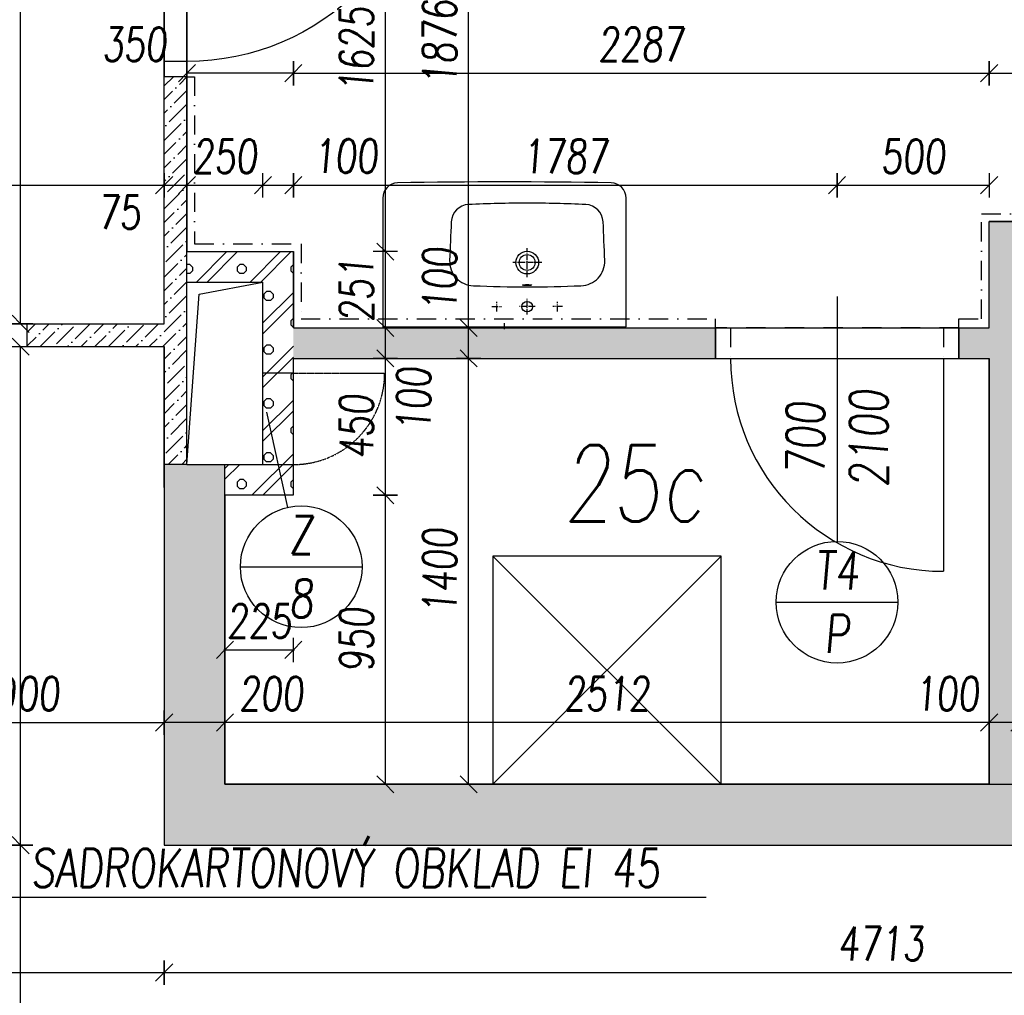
# Model space of a CAD drawing. Header units: millimetres. Extents: x 247761 to 294611, y 172579 to 236863.
# Tile 250 of 256: x 270673 to 273911, y 177548 to 180755. Entities that reach past the tile are written whole.
import ezdxf
from ezdxf.enums import TextEntityAlignment as Align

# ---------------------------------------------------------------- set-up
doc = ezdxf.new("R2010")
doc.units = ezdxf.units.MM
for name, pattern in [('AM_DIN_G_W050', [13.75, 9.75, -1.5, 1, -1.5]), ('ČERCHOVANÁ', [25.4, 12.7, -6.35, 0, -6.35]), ('ČÁRKOVANÁ01-01', [2, 1, -1])]:
    doc.linetypes.add(name, pattern=pattern)
doc.layers.add('DVERE', color=7, linetype='Continuous', true_color=0xf00000)
for name, color, linetype in [('KOTY', 7, 'Continuous'), ('KOTY 50', 7, 'Continuous'), ('KOTY-DVERE', 8, 'Continuous'), ('NOVA', 240, 'Continuous'), ('NOVÁ INTERIERY', 240, 'Continuous'), ('NOVÁ TENKÁ', 240, 'Continuous'), ('NOVÁ TLUSTÁ', 240, 'Continuous'), ('OBKLAD', 240, 'ČERCHOVANÁ'), ('POPIS2', 2, 'Continuous'), ('TENKA', 4, 'Continuous'), ('ZARIZOVAKY', 8, 'Continuous'), ('ŠRAFA', 253, 'Continuous')]:
    doc.layers.add(name, color=color, linetype=linetype)
doc.layers.add('PLOCHY_MISTNOSTI', color=180, linetype='Continuous', plot=False)
doc.styles.add('CS-ROMANS', font='romans.shx', dxfattribs={"width": 0.75, "oblique": 5})
doc.dimstyles.new('A_KÓTA_50', dxfattribs={"dimtxt": 110, "dimasz": 2, "dimexe": 100, "dimexo": 1500, "dimgap": 40, "dimtad": 1, "dimrnd": 1, "dimdsep": 46, "dimtxsty": 'CS-ROMANS', "dimblk": 'KOT_CARA20', "dimcen": 45, "dimse1": 1, "dimse2": 1, "dimclrd": 256, "dimclre": 256, "dimclrt": 256, "dimadec": 0, "dimazin": 0, "dimtfac": 1, "dimtix": 1, "dimtmove": 2, "dimatfit": 3, "dimldrblk": 'OBLIQUE', "dimfxl": 0, "dimtolj": 1, "dimarcsym": 0})

# ---------------------------------------------------------------- blocks, each defined once
blk = doc.blocks.new('232580d')
at = {"color": 4, "linetype": 'AM_DIN_G_W050', "ltscale": 2}
for p, q in [((0, 4.3), (0, -16.5)), ((-175, -54.2), (-175, -85.8)), ((-75, -43.7), (-75, -96.3)), ((25, -54.2), (25, -85.8)), ((-190.8, -70), (-159.2, -70)), ((-101.3, -70), (-48.6, -70)), ((40.8, -70), (9.2, -70)), ((-75, -167.3), (-75, -262.7)), ((-122.7, -215), (-27.3, -215))]:
    blk.add_line(p, q, dxfattribs=at)
blk.add_line((400, -3.2), (-400, -3.2))
blk.add_lwpolyline([(400, -3.2), (396, 0), (-396, 0), (-400, -3.2), (-400, -426.9, 0.409065), (-350.9, -476.9, 0.008803), (351.1, -476.9, 0.407938), (400, -426.9)], format="xyb", close=True)
for centre, radius in [((-75, -70), 17.5), ((-75, -215), 37.5), ((-75, -215), 26)]:
    blk.add_circle(centre, radius)
for centre, radius, start, end in [((-250, -218.9), 80, 91.2976, 182.0452), ((-82.1, -3801.4), 3666.4, 89.8884, 92.6532), ((-67.9, -3801.4), 3666.4, 87.3468, 90.1116), ((100.1, -218.9), 80, 357.9548, 88.7024), ((30178.6, 980.5), 30532.3, 182.25679, 182.49601), ((-30328.6, 980.5), 30532.3, 357.50399, 357.74321), ((-264.8, -345.9), 60, 183.112, 267.0658), ((114.8, -345.9), 60, 272.9342, 356.888), ((-92.5, 3211.6), 3621.6, 267.2245, 270.2742), ((-57.5, 3211.6), 3621.6, 269.7258, 272.7755)]:
    blk.add_arc(centre, radius, start, end)
blk.add_ellipse((-75, -141.1), major_axis=(-15, 0), ratio=0.099268)
blk = doc.blocks.new('KOT_CARA20')
for p, q in [((0, 20), (0, -20)), ((0, 0), (-14.1, -14.1)), ((0, 0), (14.1, 14.1))]:
    blk.add_line(p, q)
blk = doc.blocks.new('*D94')
at = {"layer": 'Defpoints', "color": 0, "ltscale": 5, "transparency": 16777216}
for p in [(271148, 179217.8), (269348, 179162), (271148, 177623)]:
    blk.add_point(p, dxfattribs=at)
at = {"layer": 'KOTY 50', "lineweight": -2, "ltscale": 5, "transparency": 16777216}
blk.add_line((269350, 177623), (271146, 177623), dxfattribs=at)
at = {"layer": 'KOTY 50', "lineweight": -2, "ltscale": 5, "transparency": 16777216, "xscale": 2, "yscale": 2, "zscale": 2, "rotation": 180}
blk.add_blockref('KOT_CARA20', (269348, 177623), dxfattribs=at)
at = {"layer": 'KOTY 50', "lineweight": -2, "ltscale": 5, "transparency": 16777216, "xscale": 2, "yscale": 2, "zscale": 2}
blk.add_blockref('KOT_CARA20', (271148, 177623), dxfattribs=at)
at = {"layer": 'KOTY 50', "ltscale": 5, "transparency": 16777216, "insert": (270248, 177718), "char_height": 110, "attachment_point": 5, "style": 'CS-ROMANS'}
blk.add_mtext('\\A1;1800', dxfattribs=at)
blk = doc.blocks.new('_OBLIQUE')
at = {"color": 0, "linetype": 'ByBlock', "ltscale": 15}
blk.add_line((-0.5, -0.5), (0.5, 0.5), dxfattribs=at)
blk = doc.blocks.new('*D95')
at = {"layer": 'Defpoints', "color": 0, "ltscale": 5, "transparency": 16777216}
for p in [(271148, 179217.8), (275860.5, 178650.5), (275860.5, 177623)]:
    blk.add_point(p, dxfattribs=at)
at = {"layer": 'KOTY 50', "lineweight": -2, "ltscale": 5, "transparency": 16777216}
blk.add_line((271150, 177623), (275858.5, 177623), dxfattribs=at)
at = {"layer": 'KOTY 50', "lineweight": -2, "ltscale": 5, "transparency": 16777216, "xscale": 2, "yscale": 2, "zscale": 2, "rotation": 180}
blk.add_blockref('KOT_CARA20', (271148, 177623), dxfattribs=at)
at = {"layer": 'KOTY 50', "lineweight": -2, "ltscale": 5, "transparency": 16777216, "xscale": 2, "yscale": 2, "zscale": 2}
blk.add_blockref('KOT_CARA20', (275860.5, 177623), dxfattribs=at)
at = {"layer": 'KOTY 50', "ltscale": 5, "transparency": 16777216, "insert": (273504.3, 177718), "char_height": 110, "attachment_point": 5, "style": 'CS-ROMANS'}
blk.add_mtext('\\A1;4713', dxfattribs=at)
blk = doc.blocks.new('*D107')
at = {"layer": 'Defpoints', "color": 0, "ltscale": 5, "transparency": 16777216}
for p in [(271148, 179217.8), (270248, 179125.1), (271148, 178444.6)]:
    blk.add_point(p, dxfattribs=at)
at = {"layer": 'KOTY 50', "lineweight": -2, "ltscale": 5, "transparency": 16777216}
blk.add_line((270250, 178444.6), (271146, 178444.6), dxfattribs=at)
at = {"layer": 'KOTY 50', "lineweight": -2, "ltscale": 5, "transparency": 16777216, "xscale": 2, "yscale": 2, "zscale": 2, "rotation": 180}
blk.add_blockref('KOT_CARA20', (270248, 178444.6), dxfattribs=at)
at = {"layer": 'KOTY 50', "lineweight": -2, "ltscale": 5, "transparency": 16777216, "xscale": 2, "yscale": 2, "zscale": 2}
blk.add_blockref('KOT_CARA20', (271148, 178444.6), dxfattribs=at)
at = {"layer": 'KOTY 50', "ltscale": 5, "transparency": 16777216, "insert": (270698, 178539.6), "char_height": 110, "attachment_point": 5, "style": 'CS-ROMANS'}
blk.add_mtext('\\A1;900', dxfattribs=at)
blk = doc.blocks.new('*D112')
at = {"layer": 'Defpoints', "color": 0, "ltscale": 5, "transparency": 16777216}
for p in [(271148, 180211), (254873, 180139.1), (271148, 180085.5)]:
    blk.add_point(p, dxfattribs=at)
at = {"layer": 'KOTY 50', "lineweight": -2, "ltscale": 5, "transparency": 16777216}
blk.add_line((254875, 180211), (271146, 180211), dxfattribs=at)
at = {"layer": 'KOTY 50', "lineweight": -2, "ltscale": 5, "transparency": 16777216, "xscale": 2, "yscale": 2, "zscale": 2, "rotation": 180}
blk.add_blockref('KOT_CARA20', (254873, 180211), dxfattribs=at)
at = {"layer": 'KOTY 50', "lineweight": -2, "ltscale": 5, "transparency": 16777216, "xscale": 2, "yscale": 2, "zscale": 2}
blk.add_blockref('KOT_CARA20', (271148, 180211), dxfattribs=at)
at = {"layer": 'KOTY 50', "ltscale": 5, "transparency": 16777216, "insert": (263010.5, 180306), "char_height": 110, "attachment_point": 5, "style": 'CS-ROMANS'}
blk.add_mtext('\\A1;16275', dxfattribs=at)
blk = doc.blocks.new('*D113')
at = {"layer": 'Defpoints', "color": 0, "ltscale": 5, "transparency": 16777216}
for p in [(271223, 180211), (271148, 180085.5), (271223, 180094.5)]:
    blk.add_point(p, dxfattribs=at)
at = {"layer": 'KOTY 50', "lineweight": -2, "ltscale": 5, "transparency": 16777216}
for p, q in [((271146, 180211), (271144, 180211)), ((271148, 180211), (271223, 180211)), ((271225, 180211), (271227, 180211))]:
    blk.add_line(p, q, dxfattribs=at)
at = {"layer": 'KOTY 50', "lineweight": -2, "ltscale": 5, "transparency": 16777216, "xscale": 2, "yscale": 2, "zscale": 2}
blk.add_blockref('KOT_CARA20', (271148, 180211), dxfattribs=at)
at = {"layer": 'KOTY 50', "lineweight": -2, "ltscale": 5, "transparency": 16777216, "xscale": 2, "yscale": 2, "zscale": 2, "rotation": 180}
blk.add_blockref('KOT_CARA20', (271223, 180211), dxfattribs=at)
at = {"layer": 'KOTY 50', "ltscale": 5, "transparency": 16777216, "insert": (271000.4, 180122.5), "char_height": 110, "attachment_point": 5, "style": 'CS-ROMANS'}
blk.add_mtext('\\A1;75', dxfattribs=at)
blk = doc.blocks.new('*D409')
at = {"layer": 'Defpoints', "color": 0, "ltscale": 5, "transparency": 16777216}
for p in [(270676.2, 178041.8), (271148, 178041.8), (270492.4, 175055.3)]:
    blk.add_point(p, dxfattribs=at)
at = {"layer": 'KOTY 50', "lineweight": -2, "ltscale": 5, "transparency": 16777216}
blk.add_line((270676.2, 175057.3), (270676.2, 178039.8), dxfattribs=at)
at = {"layer": 'KOTY 50', "lineweight": -2, "ltscale": 5, "transparency": 16777216, "xscale": 2, "yscale": 2, "zscale": 2}
for p, rotation in [((270676.2, 178041.8), 90), ((270676.2, 175055.3), 270)]:
    blk.add_blockref('KOT_CARA20', p, dxfattribs=dict(at, rotation=rotation))
at = {"layer": 'KOTY 50', "ltscale": 5, "transparency": 16777216, "insert": (270581.2, 176548.5), "char_height": 110, "attachment_point": 5, "rotation": 90, "style": 'CS-ROMANS'}
blk.add_mtext('\\A1;2987', dxfattribs=at)
blk = doc.blocks.new('*D410')
at = {"layer": 'Defpoints', "color": 0, "ltscale": 5, "transparency": 16777216}
for p in [(270676.2, 179680.3), (270998, 179680.3), (271148, 178041.8)]:
    blk.add_point(p, dxfattribs=at)
at = {"layer": 'KOTY 50', "lineweight": -2, "ltscale": 5, "transparency": 16777216}
blk.add_line((270676.2, 178043.8), (270676.2, 179678.3), dxfattribs=at)
at = {"layer": 'KOTY 50', "lineweight": -2, "ltscale": 5, "transparency": 16777216, "xscale": 2, "yscale": 2, "zscale": 2}
for p, rotation in [((270676.2, 179680.3), 90), ((270676.2, 178041.8), 270)]:
    blk.add_blockref('KOT_CARA20', p, dxfattribs=dict(at, rotation=rotation))
at = {"layer": 'KOTY 50', "ltscale": 5, "transparency": 16777216, "insert": (270581.2, 178861), "char_height": 110, "attachment_point": 5, "rotation": 90, "style": 'CS-ROMANS'}
blk.add_mtext('\\A1;1638', dxfattribs=at)
blk = doc.blocks.new('*D411')
at = {"layer": 'Defpoints', "color": 0, "ltscale": 5, "transparency": 16777216}
for p in [(270676.2, 181017.8), (271293.9, 181017.8), (270797.1, 179755.3)]:
    blk.add_point(p, dxfattribs=at)
at = {"layer": 'KOTY 50', "lineweight": -2, "ltscale": 5, "transparency": 16777216}
blk.add_line((270676.2, 179757.3), (270676.2, 181015.8), dxfattribs=at)
at = {"layer": 'KOTY 50', "lineweight": -2, "ltscale": 5, "transparency": 16777216, "xscale": 2, "yscale": 2, "zscale": 2}
for p, rotation in [((270676.2, 181017.8), 90), ((270676.2, 179755.3), 270)]:
    blk.add_blockref('KOT_CARA20', p, dxfattribs=dict(at, rotation=rotation))
at = {"layer": 'KOTY 50', "ltscale": 5, "transparency": 16777216, "insert": (270581.2, 180386.5), "char_height": 110, "attachment_point": 5, "rotation": 90, "style": 'CS-ROMANS'}
blk.add_mtext('\\A1;1262', dxfattribs=at)
blk = doc.blocks.new('*D450')
at = {"layer": 'Defpoints', "color": 0, "ltscale": 5, "transparency": 16777216}
for p in [(273860.5, 180579.2), (273860.5, 180091.8), (271573, 179992.8)]:
    blk.add_point(p, dxfattribs=at)
at = {"layer": 'KOTY 50', "lineweight": -2, "ltscale": 5, "transparency": 16777216}
blk.add_line((271575, 180579.2), (273858.5, 180579.2), dxfattribs=at)
at = {"layer": 'KOTY 50', "lineweight": -2, "ltscale": 5, "transparency": 16777216, "xscale": 2, "yscale": 2, "zscale": 2, "rotation": 180}
blk.add_blockref('KOT_CARA20', (271573, 180579.2), dxfattribs=at)
at = {"layer": 'KOTY 50', "lineweight": -2, "ltscale": 5, "transparency": 16777216, "xscale": 2, "yscale": 2, "zscale": 2}
blk.add_blockref('KOT_CARA20', (273860.5, 180579.2), dxfattribs=at)
at = {"layer": 'KOTY 50', "ltscale": 5, "transparency": 16777216, "insert": (272716.8, 180674.2), "char_height": 110, "attachment_point": 5, "style": 'CS-ROMANS'}
blk.add_mtext('\\A1;2287', dxfattribs=at)
blk = doc.blocks.new('*D451')
at = {"layer": 'Defpoints', "color": 0, "ltscale": 5, "transparency": 16777216}
for p in [(271223, 180579.2), (271223, 179992.8), (271573, 179992.8)]:
    blk.add_point(p, dxfattribs=at)
at = {"layer": 'KOTY 50', "lineweight": -2, "ltscale": 5, "transparency": 16777216}
blk.add_line((271571, 180579.2), (271225, 180579.2), dxfattribs=at)
at = {"layer": 'KOTY 50', "lineweight": -2, "ltscale": 5, "transparency": 16777216, "xscale": 2, "yscale": 2, "zscale": 2, "rotation": 180}
blk.add_blockref('KOT_CARA20', (271223, 180579.2), dxfattribs=at)
at = {"layer": 'KOTY 50', "lineweight": -2, "ltscale": 5, "transparency": 16777216, "xscale": 2, "yscale": 2, "zscale": 2}
blk.add_blockref('KOT_CARA20', (271573, 180579.2), dxfattribs=at)
at = {"layer": 'KOTY 50', "ltscale": 5, "transparency": 16777216, "insert": (271050.1, 180674.2), "char_height": 110, "attachment_point": 5, "style": 'CS-ROMANS'}
blk.add_mtext('\\A1;350', dxfattribs=at)
blk = doc.blocks.new('*D452')
at = {"layer": 'Defpoints', "color": 0, "ltscale": 5, "transparency": 16777216}
for p in [(271473, 180211), (271223, 180023.8), (271473, 179892.8)]:
    blk.add_point(p, dxfattribs=at)
at = {"layer": 'KOTY 50', "lineweight": -2, "ltscale": 5, "transparency": 16777216}
for p, q in [((271221, 180211), (271219, 180211)), ((271223, 180211), (271473, 180211)), ((271475, 180211), (271477, 180211))]:
    blk.add_line(p, q, dxfattribs=at)
at = {"layer": 'KOTY 50', "lineweight": -2, "ltscale": 5, "transparency": 16777216, "xscale": 2, "yscale": 2, "zscale": 2}
blk.add_blockref('KOT_CARA20', (271223, 180211), dxfattribs=at)
at = {"layer": 'KOTY 50', "lineweight": -2, "ltscale": 5, "transparency": 16777216, "xscale": 2, "yscale": 2, "zscale": 2, "rotation": 180}
blk.add_blockref('KOT_CARA20', (271473, 180211), dxfattribs=at)
at = {"layer": 'KOTY 50', "ltscale": 5, "transparency": 16777216, "insert": (271348, 180306), "char_height": 110, "attachment_point": 5, "style": 'CS-ROMANS'}
blk.add_mtext('\\A1;250', dxfattribs=at)
blk = doc.blocks.new('*D453')
at = {"layer": 'Defpoints', "color": 0, "ltscale": 5, "transparency": 16777216}
for p in [(271573, 180211), (271573, 179992.8), (271473, 179892.8)]:
    blk.add_point(p, dxfattribs=at)
at = {"layer": 'KOTY 50', "lineweight": -2, "ltscale": 5, "transparency": 16777216}
blk.add_line((271475, 180211), (271571, 180211), dxfattribs=at)
at = {"layer": 'KOTY 50', "lineweight": -2, "ltscale": 5, "transparency": 16777216, "xscale": 2, "yscale": 2, "zscale": 2, "rotation": 180}
blk.add_blockref('KOT_CARA20', (271473, 180211), dxfattribs=at)
at = {"layer": 'KOTY 50', "lineweight": -2, "ltscale": 5, "transparency": 16777216, "xscale": 2, "yscale": 2, "zscale": 2}
blk.add_blockref('KOT_CARA20', (271573, 180211), dxfattribs=at)
at = {"layer": 'KOTY 50', "ltscale": 5, "transparency": 16777216, "insert": (271744.5, 180306.9), "char_height": 110, "attachment_point": 5, "style": 'CS-ROMANS'}
blk.add_mtext('\\A1;100', dxfattribs=at)
blk = doc.blocks.new('*D501')
at = {"layer": 'Defpoints', "color": 0, "ltscale": 5, "transparency": 16777216}
for p in [(276060.5, 180579.2), (276060.5, 180121.8), (273860.5, 180091.8)]:
    blk.add_point(p, dxfattribs=at)
at = {"layer": 'KOTY 50', "lineweight": -2, "ltscale": 5, "transparency": 16777216}
blk.add_line((273862.5, 180579.2), (276058.5, 180579.2), dxfattribs=at)
at = {"layer": 'KOTY 50', "lineweight": -2, "ltscale": 5, "transparency": 16777216, "xscale": 2, "yscale": 2, "zscale": 2, "rotation": 180}
blk.add_blockref('KOT_CARA20', (273860.5, 180579.2), dxfattribs=at)
at = {"layer": 'KOTY 50', "lineweight": -2, "ltscale": 5, "transparency": 16777216, "xscale": 2, "yscale": 2, "zscale": 2}
blk.add_blockref('KOT_CARA20', (276060.5, 180579.2), dxfattribs=at)
at = {"layer": 'KOTY 50', "ltscale": 5, "transparency": 16777216, "insert": (275167.3, 180674.2), "char_height": 110, "attachment_point": 5, "style": 'CS-ROMANS'}
blk.add_mtext('\\A1;2200', dxfattribs=at)
blk = doc.blocks.new('*D504')
at = {"layer": 'Defpoints', "color": 0, "ltscale": 5, "transparency": 16777216}
for p in [(273360.5, 180211), (271573, 179992.8), (273360.5, 179844.9)]:
    blk.add_point(p, dxfattribs=at)
at = {"layer": 'KOTY 50', "lineweight": -2, "ltscale": 5, "transparency": 16777216}
blk.add_line((271575, 180211), (273358.5, 180211), dxfattribs=at)
at = {"layer": 'KOTY 50', "lineweight": -2, "ltscale": 5, "transparency": 16777216, "xscale": 2, "yscale": 2, "zscale": 2, "rotation": 180}
blk.add_blockref('KOT_CARA20', (271573, 180211), dxfattribs=at)
at = {"layer": 'KOTY 50', "lineweight": -2, "ltscale": 5, "transparency": 16777216, "xscale": 2, "yscale": 2, "zscale": 2}
blk.add_blockref('KOT_CARA20', (273360.5, 180211), dxfattribs=at)
at = {"layer": 'KOTY 50', "ltscale": 5, "transparency": 16777216, "insert": (272466.8, 180306), "char_height": 110, "attachment_point": 5, "style": 'CS-ROMANS'}
blk.add_mtext('\\A1;1787', dxfattribs=at)
blk = doc.blocks.new('*D505')
at = {"layer": 'Defpoints', "color": 0, "ltscale": 5, "transparency": 16777216}
for p in [(273860.5, 180211), (273860.5, 180091.8), (273360.5, 179844.9)]:
    blk.add_point(p, dxfattribs=at)
at = {"layer": 'KOTY 50', "lineweight": -2, "ltscale": 5, "transparency": 16777216}
blk.add_line((273362.5, 180211), (273858.5, 180211), dxfattribs=at)
at = {"layer": 'KOTY 50', "lineweight": -2, "ltscale": 5, "transparency": 16777216, "xscale": 2, "yscale": 2, "zscale": 2, "rotation": 180}
blk.add_blockref('KOT_CARA20', (273360.5, 180211), dxfattribs=at)
at = {"layer": 'KOTY 50', "lineweight": -2, "ltscale": 5, "transparency": 16777216, "xscale": 2, "yscale": 2, "zscale": 2}
blk.add_blockref('KOT_CARA20', (273860.5, 180211), dxfattribs=at)
at = {"layer": 'KOTY 50', "ltscale": 5, "transparency": 16777216, "insert": (273610.5, 180306), "char_height": 110, "attachment_point": 5, "style": 'CS-ROMANS'}
blk.add_mtext('\\A1;500', dxfattribs=at)
blk = doc.blocks.new('*D506')
at = {"layer": 'Defpoints', "color": 0, "ltscale": 5, "transparency": 16777216}
for p in [(273860.5, 178444.6), (273860.5, 178263.3), (273960.5, 178263.3)]:
    blk.add_point(p, dxfattribs=at)
at = {"layer": 'KOTY 50', "lineweight": -2, "ltscale": 5, "transparency": 16777216}
blk.add_line((273958.5, 178444.6), (273862.5, 178444.6), dxfattribs=at)
at = {"layer": 'KOTY 50', "lineweight": -2, "ltscale": 5, "transparency": 16777216, "xscale": 2, "yscale": 2, "zscale": 2, "rotation": 180}
blk.add_blockref('KOT_CARA20', (273860.5, 178444.6), dxfattribs=at)
at = {"layer": 'KOTY 50', "lineweight": -2, "ltscale": 5, "transparency": 16777216, "xscale": 2, "yscale": 2, "zscale": 2}
blk.add_blockref('KOT_CARA20', (273960.5, 178444.6), dxfattribs=at)
at = {"layer": 'KOTY 50', "ltscale": 5, "transparency": 16777216, "insert": (273721.5, 178539.6), "char_height": 110, "attachment_point": 5, "style": 'CS-ROMANS'}
blk.add_mtext('\\A1;100', dxfattribs=at)
blk = doc.blocks.new('*D507')
at = {"layer": 'Defpoints', "color": 0, "ltscale": 5, "transparency": 16777216}
for p in [(271348, 178444.6), (271348, 178330.6), (273860.5, 178330.6)]:
    blk.add_point(p, dxfattribs=at)
at = {"layer": 'KOTY 50', "lineweight": -2, "ltscale": 5, "transparency": 16777216}
blk.add_line((273858.5, 178444.6), (271350, 178444.6), dxfattribs=at)
at = {"layer": 'KOTY 50', "lineweight": -2, "ltscale": 5, "transparency": 16777216, "xscale": 2, "yscale": 2, "zscale": 2, "rotation": 180}
blk.add_blockref('KOT_CARA20', (271348, 178444.6), dxfattribs=at)
at = {"layer": 'KOTY 50', "lineweight": -2, "ltscale": 5, "transparency": 16777216, "xscale": 2, "yscale": 2, "zscale": 2}
blk.add_blockref('KOT_CARA20', (273860.5, 178444.6), dxfattribs=at)
at = {"layer": 'KOTY 50', "ltscale": 5, "transparency": 16777216, "insert": (272604.3, 178539.6), "char_height": 110, "attachment_point": 5, "style": 'CS-ROMANS'}
blk.add_mtext('\\A1;2512', dxfattribs=at)
blk = doc.blocks.new('*D508')
at = {"layer": 'Defpoints', "color": 0, "ltscale": 5, "transparency": 16777216}
for p in [(271148, 178444.6), (271148, 178312.2), (271348, 178312.2)]:
    blk.add_point(p, dxfattribs=at)
at = {"layer": 'KOTY 50', "lineweight": -2, "ltscale": 5, "transparency": 16777216}
blk.add_line((271346, 178444.6), (271150, 178444.6), dxfattribs=at)
at = {"layer": 'KOTY 50', "lineweight": -2, "ltscale": 5, "transparency": 16777216, "xscale": 2, "yscale": 2, "zscale": 2, "rotation": 180}
blk.add_blockref('KOT_CARA20', (271148, 178444.6), dxfattribs=at)
at = {"layer": 'KOTY 50', "lineweight": -2, "ltscale": 5, "transparency": 16777216, "xscale": 2, "yscale": 2, "zscale": 2}
blk.add_blockref('KOT_CARA20', (271348, 178444.6), dxfattribs=at)
at = {"layer": 'KOTY 50', "ltscale": 5, "transparency": 16777216, "insert": (271500, 178539.6), "char_height": 110, "attachment_point": 5, "style": 'CS-ROMANS'}
blk.add_mtext('\\A1;200', dxfattribs=at)
blk = doc.blocks.new('*D509')
at = {"layer": 'Defpoints', "color": 0, "ltscale": 5, "transparency": 16777216}
for p in [(272149, 179641.8), (273672, 179641.8), (273672, 178241.8)]:
    blk.add_point(p, dxfattribs=at)
at = {"layer": 'KOTY 50', "lineweight": -2, "ltscale": 5, "transparency": 16777216}
blk.add_line((272149, 178243.8), (272149, 179639.8), dxfattribs=at)
at = {"layer": 'KOTY 50', "lineweight": -2, "ltscale": 5, "transparency": 16777216, "xscale": 2, "yscale": 2, "zscale": 2}
for p, rotation in [((272149, 179641.8), 90), ((272149, 178241.8), 270)]:
    blk.add_blockref('KOT_CARA20', p, dxfattribs=dict(at, rotation=rotation))
at = {"layer": 'KOTY 50', "ltscale": 5, "transparency": 16777216, "insert": (272054, 178941.8), "char_height": 110, "attachment_point": 5, "rotation": 90, "style": 'CS-ROMANS'}
blk.add_mtext('\\A1;1400', dxfattribs=at)
blk = doc.blocks.new('*D510')
at = {"layer": 'Defpoints', "color": 0, "ltscale": 5, "transparency": 16777216}
for p in [(272149, 179741.8), (272202.8, 179741.8), (273672, 179641.8)]:
    blk.add_point(p, dxfattribs=at)
at = {"layer": 'KOTY 50', "lineweight": -2, "ltscale": 5, "transparency": 16777216}
blk.add_line((272149, 179643.8), (272149, 179739.8), dxfattribs=at)
at = {"layer": 'KOTY 50', "lineweight": -2, "ltscale": 5, "transparency": 16777216, "xscale": 2, "yscale": 2, "zscale": 2}
for p, rotation in [((272149, 179741.8), 90), ((272149, 179641.8), 270)]:
    blk.add_blockref('KOT_CARA20', p, dxfattribs=dict(at, rotation=rotation))
at = {"layer": 'KOTY 50', "ltscale": 5, "transparency": 16777216, "insert": (272054, 179900.1), "char_height": 110, "attachment_point": 5, "rotation": 90, "style": 'CS-ROMANS'}
blk.add_mtext('\\A1;100', dxfattribs=at)
blk = doc.blocks.new('*D511')
at = {"layer": 'Defpoints', "color": 0, "ltscale": 5, "transparency": 16777216}
for p in [(272149, 181617.8), (272285.4, 181617.8), (272202.8, 179741.8)]:
    blk.add_point(p, dxfattribs=at)
at = {"layer": 'KOTY 50', "lineweight": -2, "ltscale": 5, "transparency": 16777216}
blk.add_line((272149, 179743.8), (272149, 181615.8), dxfattribs=at)
at = {"layer": 'KOTY 50', "lineweight": -2, "ltscale": 5, "transparency": 16777216, "xscale": 2, "yscale": 2, "zscale": 2}
for p, rotation in [((272149, 181617.8), 90), ((272149, 179741.8), 270)]:
    blk.add_blockref('KOT_CARA20', p, dxfattribs=dict(at, rotation=rotation))
at = {"layer": 'KOTY 50', "ltscale": 5, "transparency": 16777216, "insert": (272054, 180679.8), "char_height": 110, "attachment_point": 5, "rotation": 90, "style": 'CS-ROMANS'}
blk.add_mtext('\\A1;1876', dxfattribs=at)
blk = doc.blocks.new('*D512')
at = {"layer": 'Defpoints', "color": 0, "ltscale": 5, "transparency": 16777216}
for p in [(271573, 179191.8), (271875.3, 179191.8), (271877.8, 178241.8)]:
    blk.add_point(p, dxfattribs=at)
at = {"layer": 'KOTY 50', "lineweight": -2, "ltscale": 5, "transparency": 16777216}
blk.add_line((271875.3, 178243.8), (271875.3, 179189.8), dxfattribs=at)
at = {"layer": 'KOTY 50', "lineweight": -2, "ltscale": 5, "transparency": 16777216, "xscale": 2, "yscale": 2, "zscale": 2}
for p, rotation in [((271875.3, 179191.8), 90), ((271875.3, 178241.8), 270)]:
    blk.add_blockref('KOT_CARA20', p, dxfattribs=dict(at, rotation=rotation))
at = {"layer": 'KOTY 50', "ltscale": 5, "transparency": 16777216, "insert": (271780.3, 178716.8), "char_height": 110, "attachment_point": 5, "rotation": 90, "style": 'CS-ROMANS'}
blk.add_mtext('\\A1;950', dxfattribs=at)
blk = doc.blocks.new('*D513')
at = {"layer": 'Defpoints', "color": 0, "ltscale": 5, "transparency": 16777216}
for p in [(271837.4, 179641.8), (271875.3, 179641.8), (271573, 179191.8)]:
    blk.add_point(p, dxfattribs=at)
at = {"layer": 'KOTY 50', "lineweight": -2, "ltscale": 5, "transparency": 16777216}
blk.add_line((271875.3, 179193.8), (271875.3, 179639.8), dxfattribs=at)
at = {"layer": 'KOTY 50', "lineweight": -2, "ltscale": 5, "transparency": 16777216, "xscale": 2, "yscale": 2, "zscale": 2}
for p, rotation in [((271875.3, 179641.8), 90), ((271875.3, 179191.8), 270)]:
    blk.add_blockref('KOT_CARA20', p, dxfattribs=dict(at, rotation=rotation))
at = {"layer": 'KOTY 50', "ltscale": 5, "transparency": 16777216, "insert": (271780.3, 179416.8), "char_height": 110, "attachment_point": 5, "rotation": 90, "style": 'CS-ROMANS'}
blk.add_mtext('\\A1;450', dxfattribs=at)
blk = doc.blocks.new('*D514')
at = {"layer": 'Defpoints', "color": 0, "ltscale": 5, "transparency": 16777216}
for p in [(271875.3, 179741.8), (271946.1, 179741.8), (271837.4, 179641.8)]:
    blk.add_point(p, dxfattribs=at)
at = {"layer": 'KOTY 50', "lineweight": -2, "ltscale": 5, "transparency": 16777216}
blk.add_line((271875.3, 179643.8), (271875.3, 179739.8), dxfattribs=at)
at = {"layer": 'KOTY 50', "lineweight": -2, "ltscale": 5, "transparency": 16777216, "xscale": 2, "yscale": 2, "zscale": 2}
for p, rotation in [((271875.3, 179741.8), 90), ((271875.3, 179641.8), 270)]:
    blk.add_blockref('KOT_CARA20', p, dxfattribs=dict(at, rotation=rotation))
at = {"layer": 'KOTY 50', "ltscale": 5, "transparency": 16777216, "insert": (271968.3, 179506.2), "char_height": 110, "attachment_point": 5, "rotation": 90, "style": 'CS-ROMANS'}
blk.add_mtext('\\A1;100', dxfattribs=at)
blk = doc.blocks.new('*D515')
at = {"layer": 'Defpoints', "color": 0, "ltscale": 5, "transparency": 16777216}
for p in [(271562.8, 179992.8), (271875.3, 179992.8), (271946.1, 179741.8)]:
    blk.add_point(p, dxfattribs=at)
at = {"layer": 'KOTY 50', "lineweight": -2, "ltscale": 5, "transparency": 16777216}
for p, q in [((271875.3, 179994.8), (271875.3, 179996.8)), ((271875.3, 179741.8), (271875.3, 179992.8)), ((271875.3, 179739.8), (271875.3, 179737.8))]:
    blk.add_line(p, q, dxfattribs=at)
at = {"layer": 'KOTY 50', "lineweight": -2, "ltscale": 5, "transparency": 16777216, "xscale": 2, "yscale": 2, "zscale": 2}
for p, rotation in [((271875.3, 179992.8), 270), ((271875.3, 179741.8), 90)]:
    blk.add_blockref('KOT_CARA20', p, dxfattribs=dict(at, rotation=rotation))
at = {"layer": 'KOTY 50', "ltscale": 5, "transparency": 16777216, "insert": (271780.3, 179867.3), "char_height": 110, "attachment_point": 5, "rotation": 90, "style": 'CS-ROMANS'}
blk.add_mtext('\\A1;251', dxfattribs=at)
blk = doc.blocks.new('*D516')
at = {"layer": 'Defpoints', "color": 0, "ltscale": 5, "transparency": 16777216}
for p in [(271875.3, 181617.8), (271936.9, 181617.8), (271562.8, 179992.8)]:
    blk.add_point(p, dxfattribs=at)
at = {"layer": 'KOTY 50', "lineweight": -2, "ltscale": 5, "transparency": 16777216}
blk.add_line((271875.3, 179994.8), (271875.3, 181615.8), dxfattribs=at)
at = {"layer": 'KOTY 50', "lineweight": -2, "ltscale": 5, "transparency": 16777216, "xscale": 2, "yscale": 2, "zscale": 2}
for p, rotation in [((271875.3, 181617.8), 90), ((271875.3, 179992.8), 270)]:
    blk.add_blockref('KOT_CARA20', p, dxfattribs=dict(at, rotation=rotation))
at = {"layer": 'KOTY 50', "ltscale": 5, "transparency": 16777216, "insert": (271780.3, 180656.6), "char_height": 110, "attachment_point": 5, "rotation": 90, "style": 'CS-ROMANS'}
blk.add_mtext('\\A1;1625', dxfattribs=at)
blk = doc.blocks.new('*D517')
at = {"layer": 'Defpoints', "color": 0, "ltscale": 5, "transparency": 16777216}
for p in [(271348, 179168.2), (271573, 179192.8), (271573, 178683.5)]:
    blk.add_point(p, dxfattribs=at)
at = {"layer": 'KOTY 50', "lineweight": -2, "ltscale": 5, "transparency": 16777216}
for p, q in [((271346, 178683.5), (271344, 178683.5)), ((271348, 178683.5), (271573, 178683.5)), ((271575, 178683.5), (271577, 178683.5))]:
    blk.add_line(p, q, dxfattribs=at)
at = {"layer": 'KOTY 50', "lineweight": -2, "ltscale": 5, "transparency": 16777216, "xscale": 2, "yscale": 2, "zscale": 2}
blk.add_blockref('KOT_CARA20', (271348, 178683.5), dxfattribs=at)
at = {"layer": 'KOTY 50', "lineweight": -2, "ltscale": 5, "transparency": 16777216, "xscale": 2, "yscale": 2, "zscale": 2, "rotation": 180}
blk.add_blockref('KOT_CARA20', (271573, 178683.5), dxfattribs=at)
at = {"layer": 'KOTY 50', "ltscale": 5, "transparency": 16777216, "insert": (271460.5, 178778.5), "char_height": 110, "attachment_point": 5, "style": 'CS-ROMANS'}
blk.add_mtext('\\A1;225', dxfattribs=at)

msp = doc.modelspace()

# ---------------------------------------------------------------- hatches: boundary and pattern name
at = {"layer": 'ŠRAFA', "ltscale": 5}
h = msp.add_hatch(dxfattribs=at)
h.set_pattern_fill('ANSI36', color=256, scale=10)
h.paths.add_polyline_path([(270698.017, 179755.259), (270698.017, 179680.259), (271148.017, 179680.259), (271148.017, 179292.759), (271223.017, 179292.759), (271223.017, 180567.759), (271148.017, 180567.759), (271148.017, 179755.259)])
at = {"layer": 'ŠRAFA', "ltscale": 300}
h = msp.add_hatch(dxfattribs=at)
h.set_pattern_fill('ZDIVO-LEHCENE', color=256, scale=25)
h.set_pattern_definition([(45, (222504.88, 42221.77), (-88.38835, 88.38835), []), (45, (222540.23, 42221.77), (-88.38835, 88.38835), []), (0, (222652.9, 42254.895), (88.38835, 88.38835), [12.5, -164.2767]), (45, (222665.4, 42254.9), (-88.38835, 88.38835), [12.5, -112.5]), (90, (222674.24, 42263.73), (-88.38835, 88.38835), [12.5, -164.2767]), (135, (222674.24, 42276.23), (-88.38835, -88.38835), [12.5, -112.5]), (0, (222652.9, 42285.07), (88.38835, 88.38835), [12.5, -164.2767]), (45, (222644.07, 42276.23), (-88.38835, 88.38835), [12.5, -112.5]), (90, (222644.065, 42263.73), (-88.38835, 88.38835), [12.5, -164.2767]), (135, (222652.9, 42254.9), (-88.38835, -88.38835), [12.5, -112.5])])
h.paths.add_polyline_path([(275810.517, 180091.759), (275810.517, 179991.759), (276060.517, 179991.759), (276060.517, 180091.759)], flags=17)
h.paths.add_polyline_path([(273760.517, 179741.759), (273760.517, 179641.759), (273860.517, 179641.759), (273860.517, 178241.759), (272948.017, 178241.759), (272948.017, 178241.759), (272848.017, 178241.759), (272848.017, 178241.759), (271348.017, 178241.759), (271348.017, 179292.759), (271148.017, 179292.759), (271148.017, 178041.759), (276229.517, 178041.759), (276229.517, 178241.759), (274960.517, 178241.759), (274960.517, 179991.759), (275010.517, 179991.759), (275010.517, 180091.759), (274848.017, 180091.759), (274848.017, 180091.759), (274810.517, 180091.759), (274810.517, 179991.759), (274860.517, 179991.759), (274860.517, 178241.759), (273960.517, 178241.759), (273960.517, 179991.759), (274010.517, 179991.759), (274010.517, 180091.759), (273860.517, 180091.759), (273860.517, 179741.759)])
h.paths.add_polyline_path([(272960.517, 179641.759), (272960.517, 179741.759), (271573.233, 179741.759), (271573.233, 179641.759)])
h = msp.add_hatch(dxfattribs=at)
h.set_pattern_fill('ZDIVO-LEHCENE', color=256, scale=25, angle=180)
h.set_pattern_definition([(225, (320877.53, 316808.67), (88.38835, -88.38835), []), (225, (320842.18, 316808.67), (88.38835, -88.38835), []), (180, (320729.51, 316775.55), (-88.38835, -88.38835), [12.5, -164.2767]), (225, (320717, 316775.55), (88.38835, -88.38835), [12.5, -112.5]), (270, (320708.17, 316766.71), (88.38835, -88.38835), [12.5, -164.2767]), (315, (320708.17, 316754.21), (88.38835, 88.38835), [12.5, -112.5]), (180, (320729.51, 316745.375), (-88.38835, -88.38835), [12.5, -164.2767]), (225, (320738.34, 316754.21), (88.38835, -88.38835), [12.5, -112.5]), (270, (320738.345, 316766.71), (88.38835, -88.38835), [12.5, -164.2767]), (315, (320729.5, 316775.55), (88.38835, 88.38835), [12.5, -112.5])])
h.paths.add_polyline_path([(271573.017, 179992.759), (271223.017, 179992.759), (271223.017, 179892.759), (271473.017, 179892.759), (271473.017, 179292.759), (271348.017, 179292.759), (271348.017, 179192.759), (271573.017, 179192.759)])

# ---------------------------------------------------------------- linework, layer by layer
at = {"layer": 'DVERE'}
msp.add_lwpolyline([(270698.017, 179680.259), (270698.017, 179755.259)], dxfattribs=at)
at = {"layer": 'KOTY'}
msp.add_line((272930.607, 177869.557), (270445.217, 177869.557), dxfattribs=at)
at = {"layer": 'KOTY-DVERE'}
for p, q in [((273360.517, 179844.889), (273360.517, 179040.289)), ((271398.622, 178956.766), (271798.622, 178956.766)), ((273160.517, 178840.289), (273560.517, 178840.289))]:
    msp.add_line(p, q, dxfattribs=at)
at = {"layer": 'KOTY-DVERE', "ltscale": 5}
msp.add_line((271555.164, 179151.987), (271485.441, 179465.189), dxfattribs=at)
at = {"layer": 'KOTY-DVERE'}
for centre in [(271598.622, 178956.766), (273360.517, 178840.289)]:
    msp.add_circle(centre, 200, dxfattribs=at)
at = {"layer": 'NOVA'}
for p, q in [((271573.017, 179741.759), (271573.017, 179992.759)), ((271473.017, 179292.759), (271473.017, 179892.759)), ((271573.017, 179192.759), (271573.017, 179641.759))]:
    msp.add_line(p, q, dxfattribs=at)
for points in [[(271223.017, 179292.759), (271223.017, 180567.759)], [(268076.599, 179755.259), (271148.017, 179755.259)], [(269348.017, 179680.259), (271148.017, 179680.259)], [(271148.017, 179217.759), (271148.017, 179680.259)], [(271223.017, 179292.759), (271473.017, 179292.759)]]:
    msp.add_lwpolyline(points, dxfattribs=at)
at = {"layer": 'NOVÁ INTERIERY', "linetype": 'ČÁRKOVANÁ01-01', "ltscale": 0.05}
msp.add_line((271573.017, 179592.759), (271873.017, 179592.759), dxfattribs=at)
msp.add_arc((271573.017, 179592.759), 300, 270, 0, dxfattribs=at)
at = {"layer": 'NOVÁ TENKÁ', "linetype": 'ČERCHOVANÁ', "ltscale": 5}
for p, q in [((273760.517, 179741.759), (272960.517, 179741.759)), ((273010.517, 179741.759), (273010.517, 179641.759)), ((273710.517, 179741.759), (273710.517, 179641.759)), ((272960.517, 179641.759), (273760.517, 179641.759))]:
    msp.add_line(p, q, dxfattribs=at)
at = {"layer": 'NOVÁ TENKÁ', "ltscale": 5}
for p, q in [((273710.517, 179641.759), (273710.517, 178941.759)), ((271223.017, 179292.759), (271148.017, 179292.759)), ((271348.017, 179192.759), (271348.017, 179292.759))]:
    msp.add_line(p, q, dxfattribs=at)
at = {"layer": 'NOVÁ TENKÁ'}
for points in [[(271148.017, 181467.759), (271148.017, 180567.759)], [(271223.017, 180567.759), (271223.017, 181467.759)], [(271223.017, 180617.759), (271148.017, 180617.759)], [(271223.017, 180567.759), (271148.017, 180567.759)]]:
    msp.add_lwpolyline(points, dxfattribs=at)
msp.add_lwpolyline([(271223.017, 181417.759), (272023.017, 181417.759, -0.41421356), (271223.017, 180617.759)], format="xyb", dxfattribs=at)
at = {"layer": 'NOVÁ TENKÁ', "ltscale": 5}
msp.add_arc((273710.517, 179641.759), 700, 180, 270, dxfattribs=at)
at = {"layer": 'NOVÁ TLUSTÁ', "ltscale": 5}
for p, q in [((271148.017, 179755.259), (271148.017, 180567.759)), ((273860.517, 179741.759), (273860.517, 180091.759)), ((274010.517, 180091.759), (273860.517, 180091.759)), ((271223.017, 179992.759), (271573.017, 179992.759)), ((271223.017, 179892.759), (271473.017, 179892.759)), ((271573.017, 179741.759), (272960.517, 179741.759)), ((272960.517, 179641.759), (272960.517, 179741.759)), ((272960.517, 179741.759), (272960.517, 179641.759)), ((273760.517, 179641.759), (273760.517, 179741.759)), ((273760.517, 179741.759), (273860.517, 179741.759)), ((273760.517, 179741.759), (273760.517, 179641.759)), ((271573.017, 179641.759), (272960.517, 179641.759)), ((273760.517, 179641.759), (273860.517, 179641.759)), ((273860.517, 178241.759), (273860.517, 179641.759)), ((271573.017, 179592.759), (271473.017, 179592.759)), ((271473.017, 179292.759), (271573.017, 179292.759)), ((271348.017, 179192.759), (271573.017, 179192.759))]:
    msp.add_line(p, q, dxfattribs=at)
for points in [[(271148.017, 179217.759), (271148.017, 178041.759), (276229.517, 178041.759)], [(271348.017, 179192.759), (271348.017, 178241.759), (274848.017, 178241.759)]]:
    msp.add_lwpolyline(points, dxfattribs=at)
at = {"layer": 'OBKLAD', "ltscale": 5}
for p, q in [((271223.017, 180567.759), (271248.017, 180567.759)), ((272960.517, 179741.759), (272960.517, 179771.759)), ((273760.517, 179741.759), (273760.517, 179771.759))]:
    msp.add_line(p, q, dxfattribs=at)
for points in [[(271248.017, 180567.759), (271248.017, 180017.759), (271598.017, 180017.759), (271598.017, 179771.759), (272960.517, 179771.759)], [(273760.517, 179771.759), (273835.517, 179771.759), (273835.517, 180116.759), (274010.517, 180116.759)]]:
    msp.add_lwpolyline(points, dxfattribs=at)
at = {"layer": 'PLOCHY_MISTNOSTI', "ltscale": 5}
for points in [[(254873.017, 179755.259), (271148.017, 179755.259), (271148.017, 181617.759), (269510.517, 181617.759), (269510.517, 181455.259), (269110.517, 181455.259), (269110.517, 181655.259), (263210.517, 181655.259), (263210.517, 181455.259), (262810.517, 181455.259), (262810.517, 181655.259), (256910.517, 181655.259), (256910.517, 181455.259), (256510.517, 181455.259), (256510.517, 181617.759), (254873.017, 181617.759), (254873.017, 179755.259)], [(271223.017, 181617.759), (271223.017, 179992.759), (271573.017, 179992.759), (271573.017, 179741.759), (273860.517, 179741.759), (273860.517, 180091.759), (276060.517, 180091.759), (276060.517, 181417.759), (275760.517, 181417.759), (275760.517, 181355.259), (275360.517, 181355.259), (275360.517, 181617.759), (271223.017, 181617.759)], [(269348.017, 179680.259), (271148.017, 179680.259), (271148.017, 178041.759), (275860.517, 178041.759), (275860.517, 177092.759), (275760.517, 177092.759), (275760.517, 177155.259), (275360.517, 177155.259), (275360.517, 176555.259), (275760.517, 176555.259), (275760.517, 176617.759), (275860.517, 176617.759), (275860.517, 175055.259), (269348.017, 175055.259), (269348.017, 176555.259), (269510.517, 176555.259), (269510.517, 177155.259), (269348.017, 177155.259), (269348.017, 179680.259)], [(271573.017, 179641.759), (273860.517, 179641.759), (273860.517, 178241.759), (271348.017, 178241.759), (271348.017, 179192.759), (271573.017, 179192.759)]]:
    msp.add_lwpolyline(points, close=True, dxfattribs=at)
at = {"layer": 'TENKA'}
for p, q in [((271263.035, 179853.219), (271473.017, 179892.759)), ((271223.017, 179292.759), (271263.035, 179853.219))]:
    msp.add_line(p, q, dxfattribs=at)
at = {"layer": 'ZARIZOVAKY', "ltscale": 5}
for p, q in [((272229.267, 178241.759), (272979.267, 178991.759)), ((272229.267, 178991.759), (272979.267, 178241.759))]:
    msp.add_line(p, q, dxfattribs=at)
msp.add_lwpolyline([(272229.267, 178241.759), (272979.267, 178241.759), (272979.267, 178991.759), (272229.267, 178991.759)], close=True, dxfattribs=at)

# ---------------------------------------------------------------- block references
at = {"layer": 'ZARIZOVAKY', "rotation": 180}
msp.add_blockref('232580d', (272266.767, 179741.759), dxfattribs=at)

# ---------------------------------------------------------------- texts
at = {"layer": 'KOTY', "ltscale": 20, "style": 'CS-ROMANS', "oblique": 5, "width": 0.75}
msp.add_text('SADROKARTONOVÝ OBKLAD EI 45', height=125, dxfattribs=at).set_placement((271743.669, 177987.418), align=Align.MIDDLE)
at = {"layer": 'KOTY-DVERE', "insert": (273360.517, 179378.544), "char_height": 125, "attachment_point": 5, "rotation": 90, "style": 'CS-ROMANS'}
msp.add_mtext('\\A1;700\\P2100', dxfattribs=at)
at = {"layer": 'KOTY-DVERE', "char_height": 125, "attachment_point": 5, "style": 'CS-ROMANS'}
for s, width, insert in [('Z\\P8', 141.62944, (271598.622, 178956.766)), ('T4\\PP', 125, (273360.517, 178840.289))]:
    msp.add_mtext_dynamic_manual_height_columns(s, width=width, gutter_width=12.5, heights=[0], dxfattribs=dict(at, insert=insert))
at = {"layer": 'POPIS2', "ltscale": 15, "style": 'CS-ROMANS', "oblique": 5, "width": 0.75}
msp.add_text('25c', height=250, dxfattribs=at).set_placement((272460.912, 179106.01))

# ---------------------------------------------------------------- dimensions: what is measured, and where the dimension line sits
at = {"layer": 'KOTY 50', "ltscale": 5}
for base, p1, p2, picture, middle in [((271875.256, 181617.759), (271562.839, 179992.759), (271936.853, 181617.759), '*D516', (271780.256, 180656.599)), ((272148.958, 179741.759), (273672.024, 179641.759), (272202.847, 179741.759), '*D510', (272053.958, 179900.122)), ((271875.256, 179741.759), (271837.357, 179641.759), (271946.104, 179741.759), '*D514', (271968.294, 179506.21))]:
    dim = msp.add_linear_dim(base=base, p1=p1, p2=p2, angle=90, dimstyle='A_KÓTA_50', dxfattribs=at)
    dim.commit()
    dim.dimension.update_dxf_attribs({"geometry": picture, "text_midpoint": middle, "dimtype": 128})
for base, p1, p2, picture, middle in [((272148.958, 181617.759), (272202.847, 179741.759), (272285.419, 181617.759), '*D511', (272053.958, 180679.759)), ((270676.155, 181017.759), (270797.118, 179755.259), (271293.875, 181017.759), '*D411', (270581.155, 180386.509)), ((271875.256, 179992.759), (271946.104, 179741.759), (271562.839, 179992.759), '*D515', (271780.256, 179867.259)), ((270676.155, 179680.259), (271148.017, 178041.759), (270998.018, 179680.259), '*D410', (270581.155, 178861.009)), ((271875.256, 179641.759), (271573.017, 179191.759), (271837.357, 179641.759), '*D513', (271780.256, 179416.759)), ((272148.958, 179641.759), (273672.024, 178241.759), (273672.024, 179641.759), '*D509', (272053.958, 178941.759)), ((271875.256, 179191.759), (271877.834, 178241.759), (271573.017, 179191.759), '*D512', (271780.256, 178716.759)), ((270676.155, 178041.759), (270492.351, 175055.259), (271148.017, 178041.759), '*D409', (270581.155, 176548.509))]:
    dim = msp.add_linear_dim(base=base, p1=p1, p2=p2, angle=90, dimstyle='A_KÓTA_50', dxfattribs=at)
    dim.commit()
    dim.dimension.update_dxf_attribs({"geometry": picture, "text_midpoint": middle})
for base, p1, p2, picture, middle in [((271223.017, 180579.161), (271573.017, 179992.759), (271223.017, 179992.759), '*D451', (271050.116, 180674.161)), ((276060.517, 180579.161), (273860.517, 180091.759), (276060.517, 180121.759), '*D501', (275167.315, 180674.161)), ((271573.017, 180210.998), (271473.017, 179892.759), (271573.017, 179992.759), '*D453', (271744.501, 180306.928)), ((271223.017, 180210.998), (271148.017, 180085.502), (271223.017, 180094.472), '*D113', (271000.383, 180122.527)), ((271148.017, 178444.593), (271348.017, 178312.224), (271148.017, 178312.224), '*D508', (271500.019, 178539.593)), ((273860.517, 178444.593), (273960.517, 178263.279), (273860.517, 178263.279), '*D506', (273721.48, 178539.593))]:
    dim = msp.add_linear_dim(base=base, p1=p1, p2=p2, dimstyle='A_KÓTA_50', dxfattribs=at)
    dim.commit()
    dim.dimension.update_dxf_attribs({"geometry": picture, "text_midpoint": middle, "dimtype": 128})
for base, p1, p2, picture, middle in [((273860.517, 180579.161), (271573.017, 179992.759), (273860.517, 180091.759), '*D450', (272716.767, 180674.161)), ((271148.017, 180210.998), (254873.017, 180139.136), (271148.017, 180085.502), '*D112', (263010.517, 180305.998)), ((271473.017, 180210.998), (271223.017, 180023.84), (271473.017, 179892.759), '*D452', (271348.017, 180305.998)), ((273360.517, 180210.998), (271573.017, 179992.759), (273360.517, 179844.889), '*D504', (272466.767, 180305.998)), ((273860.517, 180210.998), (273360.517, 179844.889), (273860.517, 180091.759), '*D505', (273610.517, 180305.998)), ((271148.017, 177622.994), (269348.017, 179161.991), (271148.017, 179217.759), '*D94', (270248.017, 177717.994)), ((271148.017, 178444.593), (270248.017, 179125.059), (271148.017, 179217.759), '*D107', (270698.017, 178539.593)), ((275860.517, 177622.994), (271148.017, 179217.759), (275860.517, 178650.474), '*D95', (273504.267, 177717.994)), ((271573.017, 178683.527), (271348.017, 179168.165), (271573.017, 179192.759), '*D517', (271460.517, 178778.527)), ((271348.017, 178444.593), (273860.517, 178330.605), (271348.017, 178330.605), '*D507', (272604.267, 178539.593))]:
    dim = msp.add_linear_dim(base=base, p1=p1, p2=p2, dimstyle='A_KÓTA_50', dxfattribs=at)
    dim.commit()
    dim.dimension.update_dxf_attribs({"geometry": picture, "text_midpoint": middle})

doc.saveas('drawing.dxf')
